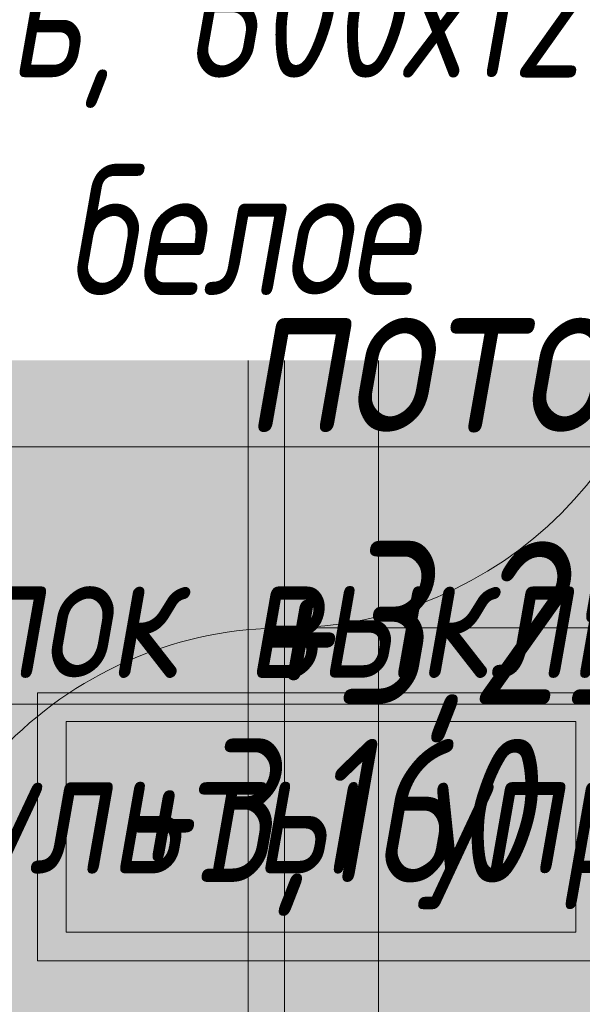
# Model space of a CAD drawing. Header units: millimetres. Extents: x -173851 to 481338, y -267897 to -21875.
# Tile 82 of 126: x -8950 to -8087, y -100866 to -99357. Entities that reach past the tile are written whole.
import ezdxf
from ezdxf import colors
from ezdxf.entities.mleader import LeaderData, LeaderLine
from ezdxf.math import Vec2, Vec3

# ---------------------------------------------------------------- set-up
doc = ezdxf.new("R2010")
doc.units = ezdxf.units.MM
doc.linetypes.add('ADSK_Скрыто', pattern=[6, 3, -3])
doc.linetypes.add('DASHDOT', pattern=[25.4, 12.7, -6.35, 0, -6.35])
doc.layers.get('Defpoints').update_dxf_attribs({"color": 31})
doc.layers.add('_Скрыто_', color=7, linetype='ADSK_Скрыто', lineweight=5, plot=False)
for name, color, linetype, lineweight in [('dim_light', 12, 'Continuous', 9), ('dim_pot', 183, 'Continuous', 9), ('pot sh', 183, 'Continuous', 15), ('Воздуховоды', 7, 'Continuous', 18), ('Сводный потолок_инженерия', 7, 'Continuous', 18), ('Соединительные детали воздуховодов', 7, 'Continuous', 18), ('Трассы', 7, 'кабель в трубе', 30)]:
    doc.layers.add(name, color=color, linetype=linetype, lineweight=lineweight)
for name, color, linetype, lineweight, true_color in [('dim_per', 7, 'Continuous', 9, 0x172e00), ('dim_razv', 7, 'DASHDOT', 9, 0x0d1b0d), ('EOM vinoski', 7, 'Continuous', 5, 0x241b00), ('pol', 7, 'Continuous', 15, 0x55666d)]:
    doc.layers.add(name, color=color, linetype=linetype, lineweight=lineweight, true_color=true_color)
doc.layers.add('СОТС_кабель', color=150, linetype='Continuous')
doc.styles.add('fl_iso paper', font='isocpeur.ttf', dxfattribs={"width": 0.8, "oblique": 10})
doc.styles.add('In tre', font='isocpeur.ttf', dxfattribs={"width": 0.8, "oblique": 10})
doc.linetypes.add('кабель в трубе', pattern='A,6.35,[133,ltypeshp.shx,S=2.54,R=90,X=2.54,Y=0],2.54,12.5', length=21.39)
doc.dimstyles.new('In tre 1_75', dxfattribs={"dimtxt": 220, "dimasz": 120, "dimexe": 60, "dimexo": 10, "dimgap": 50, "dimtad": 1, "dimdec": 0, "dimrnd": 5, "dimzin": 0, "dimdsep": 46, "dimtxsty": 'fl_iso paper', "dimblk": 'ARCHTICK', "dimcen": 0, "dimdle": 60, "dimadec": 0, "dimazin": 0, "dimtfac": 1, "dimtdec": 0, "dimtofl": 0, "dimtmove": 1, "dimatfit": 1, "dimfxl": 1, "dimtfill": 1, "dimtolj": 1, "dimtzin": 0, "dimarcsym": 1})

# ---------------------------------------------------------------- blocks, each defined once
blk = doc.blocks.new('_DOT')
at = {"color": 0, "linetype": 'ByBlock'}
blk.add_line((-0.5, 0), (-1, 0), dxfattribs=at)
at = {"color": 0, "linetype": 'ByBlock', "const_width": 0.5}
blk.add_lwpolyline([(-0.25, 0, 1), (0.25, 0, 1)], format="xyb", close=True, dxfattribs=at)
blk = doc.blocks.new('_ArchTick')
at = {"color": 0, "linetype": 'ByBlock', "lineweight": 9, "const_width": 0.15}
blk.add_lwpolyline([(-0.5, -0.5), (0.5, 0.5)], dxfattribs=at)
blk = doc.blocks.new('*D778')
at = {"layer": 'Defpoints', "color": 0, "linetype": 'ByBlock', "transparency": 16777216}
for p in [(-8644.127496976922, -99279.08810525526), (-10944.14997868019, -99426.6548533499), (-8644.127496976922, -99622.71785190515)]:
    blk.add_point(p, dxfattribs=at)
at = {"layer": 'dim_light', "color": 0, "linetype": 'ByBlock', "lineweight": -2, "transparency": 16777216}
for p, q in [((-8644.127496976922, -99289.08810525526), (-8644.127496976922, -99682.71785190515)), ((-10944.14997868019, -99436.6548533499), (-10944.14997868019, -99682.71785190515)), ((-11004.14997868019, -99622.71785190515), (-8584.127496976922, -99622.71785190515))]:
    blk.add_line(p, q, dxfattribs=at)
at = {"layer": 'dim_light', "color": 0, "linetype": 'ByBlock', "lineweight": -2, "transparency": 16777216, "xscale": 120, "yscale": 120, "zscale": 120, "rotation": 180}
blk.add_blockref('_ArchTick', (-10944.14997868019, -99622.71785190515), dxfattribs=at)
at = {"layer": 'dim_light', "color": 0, "linetype": 'ByBlock', "lineweight": -2, "transparency": 16777216, "xscale": 120, "yscale": 120, "zscale": 120}
blk.add_blockref('_ArchTick', (-8644.127496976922, -99622.71785190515), dxfattribs=at)
at = {"layer": 'dim_light', "color": 0, "linetype": 'ByBlock', "transparency": 16777216, "insert": (-9794.138737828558, -99462.71785190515), "char_height": 220, "attachment_point": 5, "style": 'fl_iso paper', "bg_fill": 3, "box_fill_scale": 1.1, "bg_fill_color": 256, "bg_fill_true_color": 13158600, "bg_fill_transparency": 0}
blk.add_mtext('\\A1;2300', dxfattribs=at)
blk = doc.blocks.new('*D779')
at = {"layer": 'Defpoints', "color": 0, "linetype": 'ByBlock', "transparency": 16777216}
for p in [(-8644.127496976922, -99279.08810525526), (-5344.127496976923, -99279.08810525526), (-5344.127496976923, -99622.71785190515)]:
    blk.add_point(p, dxfattribs=at)
at = {"layer": 'dim_light', "color": 0, "linetype": 'ByBlock', "lineweight": -2, "transparency": 16777216}
for p, q in [((-8644.127496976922, -99289.08810525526), (-8644.127496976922, -99682.71785190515)), ((-5344.127496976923, -99289.08810525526), (-5344.127496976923, -99682.71785190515)), ((-8704.127496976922, -99622.71785190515), (-5284.127496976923, -99622.71785190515))]:
    blk.add_line(p, q, dxfattribs=at)
at = {"layer": 'dim_light', "color": 0, "linetype": 'ByBlock', "lineweight": -2, "transparency": 16777216, "xscale": 120, "yscale": 120, "zscale": 120, "rotation": 180}
blk.add_blockref('_ArchTick', (-8644.127496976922, -99622.71785190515), dxfattribs=at)
at = {"layer": 'dim_light', "color": 0, "linetype": 'ByBlock', "lineweight": -2, "transparency": 16777216, "xscale": 120, "yscale": 120, "zscale": 120}
blk.add_blockref('_ArchTick', (-5344.127496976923, -99622.71785190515), dxfattribs=at)
at = {"layer": 'dim_light', "color": 0, "linetype": 'ByBlock', "transparency": 16777216, "insert": (-6602.486211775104, -99462.71785190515), "char_height": 220, "attachment_point": 5, "style": 'fl_iso paper', "bg_fill": 3, "box_fill_scale": 1.1, "bg_fill_color": 256, "bg_fill_true_color": 13158600, "bg_fill_transparency": 0}
blk.add_mtext('\\A1;3300', dxfattribs=at)
blk = doc.blocks.new('OP_Отвод прямоугольный - Стандарт-16819675-План вент_ 3 Корп_ 1 Эт_в осях 5_1_0-13_1_0')
at = {"layer": 'Соединительные детали воздуховодов', "color": 1, "true_color": 0xff0000}
for p, q in [((76612.00135625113, 35146.96102394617), (76612.00135625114, 35296.96102394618)), ((76812.00135625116, 35296.96102394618), (76612.00135625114, 35296.96102394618)), ((76812.00135625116, 35296.96102394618), (76812.00135625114, 35146.96102394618)), ((76812.00135625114, 35146.96102394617), (76612.00135625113, 35146.96102394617))]:
    blk.add_line(p, q, dxfattribs=at)
blk = doc.blocks.new('OP_Отвод прямоугольный - Стандарт-V300-План вент_ 3 Корп_ 1 Эт_в осях 5_1_0-13_1_0')
at = {"layer": '_Скрыто_', "color": 1, "true_color": 0xff0000}
blk.add_line((76812.00135625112, 35320.64705186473), (76612.0013562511, 35320.64705186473), dxfattribs=at)
at = {"layer": 'Соединительные детали воздуховодов', "color": 1, "true_color": 0xff0000}
for p, q in [((76612.00135625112, 35420.64705186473), (76612.00135625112, 35470.64705186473)), ((76612.00135625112, 35470.64705186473), (76812.00135625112, 35470.64705186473)), ((76812.00135625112, 35470.64705186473), (76812.00135625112, 35420.64705186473)), ((76812.00135625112, 35420.64705186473), (76612.00135625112, 35420.64705186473))]:
    blk.add_line(p, q, dxfattribs=at)
blk = doc.blocks.new('A$C2f9d5261')
at = {"layer": '_Скрыто_', "color": 1, "true_color": 0xff0000}
blk.add_line((2369.999999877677, 6125.910392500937), (2569.99999987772, 6125.910392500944), dxfattribs=at)
at = {"layer": 'Воздуховоды', "color": 1, "true_color": 0xff0000}
for p, q in [((2369.999999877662, 6399.596420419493), (2369.999999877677, 7683.163869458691)), ((2569.999999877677, 6399.596420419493), (2569.999999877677, 7683.163869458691)), ((2569.999999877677, 6399.596420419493), (2369.999999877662, 6399.596420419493)), ((2369.999999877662, 6349.596420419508), (2569.999999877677, 6349.596420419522)), ((2369.999999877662, 6349.596420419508), (2369.999999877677, 6225.910392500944)), ((2569.999999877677, 6349.596420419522), (2569.999999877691, 6225.910392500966)), ((2569.999999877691, 6225.910392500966), (2369.999999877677, 6225.910392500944)), ((2369.999999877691, 6075.910392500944), (2569.999999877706, 6075.910392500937)), ((2369.999999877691, 6075.910392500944), (2369.999999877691, 3016.38982818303)), ((2569.999999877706, 6075.910392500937), (2569.999999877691, 3016.38982818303))]:
    blk.add_line(p, q, dxfattribs=at)
at = {"layer": '_Скрыто_', "color": 1, "true_color": 0xff0000}
blk.add_blockref('OP_Отвод прямоугольный - Стандарт-V300-План вент_ 3 Корп_ 1 Эт_в осях 5_1_0-13_1_0', (-74242.00135637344, -29071.05063144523), dxfattribs=at)
at = {"layer": 'Соединительные детали воздуховодов', "color": 1, "true_color": 0xff0000}
blk.add_blockref('OP_Отвод прямоугольный - Стандарт-16819675-План вент_ 3 Корп_ 1 Эт_в осях 5_1_0-13_1_0', (-74242.00135637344, -29071.05063144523), dxfattribs=at)
blk = doc.blocks.new('A$Cb248e750')
at = {"layer": 'СОТС_кабель'}
blk.add_lwpolyline([(-2805.304068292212, 1414.024672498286), (465.704744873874, 1414.024672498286), (856.3673396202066, 1414.024672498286), (856.3673396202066, 830.4443539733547), (932.5732859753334, 830.4443539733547), (932.5732859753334, 1490.46592620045), (465.704744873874, 1490.46592620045), (465.704744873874, 6443.163688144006), (7398.872268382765, 6443.163688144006), (7398.872268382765, 4849.199999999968), (7455.857703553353, 4849.199999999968), (7455.857703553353, 6443.163688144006), (8911.60069617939, 6443.163688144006), (8911.60069617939, 888.109971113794), (10438.52071018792, 888.109971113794)], dxfattribs=at)
at = {"layer": 'Трассы', "lineweight": 15, "ltscale": 0.1}
blk.add_lwpolyline([(10438.52071018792, 888.109971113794), (8911.60069617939, 888.109971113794), (8911.60069617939, 6443.163688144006), (7455.857703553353, 6443.163688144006), (7455.857703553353, 4849.199999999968), (7398.872268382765, 4849.199999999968), (7398.872268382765, 6443.163688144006), (465.704744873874, 6443.163688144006), (465.704744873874, 1490.46592620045), (932.5732859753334, 1490.46592620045), (932.5732859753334, 830.4443539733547), (856.3673396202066, 830.4443539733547), (856.3673396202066, 1414.024672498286), (465.704744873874, 1414.024672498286), (-2805.304068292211, 1414.024672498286)], dxfattribs=at)

msp = doc.modelspace()

# ---------------------------------------------------------------- hatches: boundary and pattern name
at = {"layer": 'pol', "true_color": 0xa6a6a6}
h = msp.add_hatch(color=253, dxfattribs=at)
h.dxf.hatch_style = 1
h.paths.add_polyline_path([(-28194.92749652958, -86219.58801258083), (-28194.92749652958, -78989.58810517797), (-24044.12749692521, -78989.58810530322), (-24044.12749692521, -83819.58810511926), (-24764.12749692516, -83819.58810511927), (-24764.12749692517, -86789.5881052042), (-25324.12749692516, -86789.5881052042), (-25324.12749692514, -86219.58819790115)])
edge = h.paths.add_edge_path(flags=17)
edge.add_line((-21196.43569949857, -78088.29358020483), (-21194.68003962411, -81039.23130297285))
edge.add_arc((-21794.67993343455, -81039.5882728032), 600.0000000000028, -89.97284325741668, 0.034088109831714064, ccw=False)
edge.add_line((-21794.39554870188, -81639.58820540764), (-21795.00537707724, -81639.5884944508))
edge.add_arc((-21794.72099234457, -82239.58842705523), 600.0000000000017, 90.02715674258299, 180.0301743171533)
edge.add_line((-22394.7209091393, -82239.90441175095), (-22392.50901623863, -86439.90388762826))
edge.add_arc((-21792.50909944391, -86439.58790293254), 599.9999999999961, 180.0301743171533, 270.0000000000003)
edge.add_line((-21792.50909944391, -87039.58790293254), (-21191.90867825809, -87039.58790293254))
edge.add_line((-21191.90867825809, -87039.58790293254), (-21191.90867825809, -87639.58810511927))
edge.add_line((-21191.90867825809, -87639.58810511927), (-22392.19340000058, -87639.58810511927))
edge.add_arc((-22392.19340000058, -87039.58810511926), 600.0000000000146, 180.0271567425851, 269.99999999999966, ccw=False)
edge.add_line((-22992.19333260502, -87039.87248985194), (-22995.03704536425, -81040.15707680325))
edge.add_arc((-22395.03711275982, -81039.87269207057), 599.9999999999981, 90.027156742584, 180.0271567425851, ccw=False)
edge.add_line((-22395.3214974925, -80439.87275946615), (-22394.89784251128, -80439.87255866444))
edge.add_arc((-22395.18222724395, -79839.87262606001), 600.0000000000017, 270.027156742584, 360.0410189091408)
edge.add_line((-21795.18238100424, -79839.44307708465), (-21796.43574792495, -78088.72312932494))
edge.add_line((-21796.43574792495, -78088.72312932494), (-21196.43569949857, -78088.29358020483))
edge = h.paths.add_edge_path()
edge.add_line((-22867.53051351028, -76990.38810520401), (-23694.12749692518, -76990.38810520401))
edge.add_line((-23694.12749692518, -76990.38810520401), (-23694.12749692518, -77594.5882327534))
edge.add_line((-23694.12749692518, -77594.5882327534), (-24044.0917835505, -77597.08797765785))
edge.add_line((-24044.0917835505, -77597.08797765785), (-24044.12749692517, -77189.58810520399))
edge.add_line((-24044.12749692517, -77189.58810520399), (-25494.12749681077, -77189.58810520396))
edge.add_line((-25494.12749681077, -77189.58810520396), (-25494.14997868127, -76590.38810511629))
edge.add_line((-25494.14997868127, -76590.38810511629), (-28193.32749652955, -76590.38810511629))
edge.add_line((-28193.32749652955, -76590.38810511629), (-28193.32749652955, -78489.58810511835))
edge.add_line((-28193.32749652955, -78489.58810511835), (-26544.12749692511, -78489.58810511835))
edge.add_line((-26544.12749692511, -78489.58810511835), (-26544.12749692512, -78789.58810524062))
edge.add_line((-26544.12749692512, -78789.58810524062), (-23694.12749692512, -78789.58810520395))
edge.add_line((-23694.12749692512, -78789.58810520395), (-23694.12749692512, -88739.588105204))
edge.add_line((-23694.12749692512, -88739.588105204), (-21194.12749681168, -88739.588105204))
edge.add_line((-21194.12749681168, -88739.588105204), (-21194.12749681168, -82839.58810511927))
edge.add_line((-21194.12749681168, -82839.58810511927), (-19994.12749719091, -82839.58810511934))
edge.add_line((-19994.12749719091, -82839.58810511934), (-19994.12749719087, -82339.31921960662))
edge.add_line((-19994.12749719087, -82339.31921960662), (-19124.12749681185, -82339.31921960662))
edge.add_line((-19124.12749681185, -82339.31921960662), (-19124.52749681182, -76989.58810520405))
edge.add_line((-19124.52749681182, -76989.58810520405), (-19950.53228196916, -76989.58810520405))
edge.add_arc((-21409.12749652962, -76639.58810492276), 1500.000000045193, 193.5248260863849, 346.5066011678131, ccw=False)
h.paths.add_polyline_path([(-20994.12749681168, -85539.58810520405), (-13744.1274964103, -85539.58810520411), (-13744.1274964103, -87839.58810520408), (-13844.12749641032, -87839.58810520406), (-15094.12749681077, -87839.58810520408), (-20994.12749681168, -87839.58810520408)])
h.paths.add_polyline_path([(-16689.12749681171, -94339.5881052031), (-13849.12749640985, -94339.5881052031), (-13849.12749640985, -92289.5881052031), (-16689.12749681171, -92289.5881052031)], flags=17)
edge = h.paths.add_edge_path(flags=17)
edge.add_line((-11143.55835974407, -92489.56590899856), (-11144.05718459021, -92489.56590899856))
edge.add_arc((-11144.05718459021, -91889.56590899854), 600.0000000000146, 180.030751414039, 269.9999999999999, ccw=False)
edge.add_line((-11744.05709817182, -91889.88793703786), (-11746.95591251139, -86488.84162752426))
edge.add_arc((-12346.955826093, -86489.16365556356), 600.0000000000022, 0.0307514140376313, 90.02715674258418)
edge.add_line((-12347.24021082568, -85889.16372295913), (-13544.4119373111, -85889.73115195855))
edge.add_line((-13544.4119373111, -85889.73115195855), (-13544.12749641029, -86489.84958905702))
edge.add_line((-13544.12749641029, -86489.84958905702), (-12947.09021708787, -86489.56660854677))
edge.add_arc((-12946.8058323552, -87089.56654115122), 600.0000000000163, 0.028189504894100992, 90.02715674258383, ccw=False)
edge.add_line((-12346.8059049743, -87089.27134135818), (-12343.85361652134, -93089.86110879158))
edge.add_arc((-11743.85368914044, -93089.56590899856), 600.0000000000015, 180.0281895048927, 269.9999999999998)
edge.add_line((-11743.85368914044, -93689.56590899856), (-11143.55835974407, -93689.56590899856))
edge.add_line((-11143.55835974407, -93689.56590899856), (-11143.55835974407, -92489.56590899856))
h.paths.add_polyline_path([(-9564.149978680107, -93089.58810524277), (-9564.149978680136, -96089.58810524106), (-11144.14964157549, -96089.58810524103), (-11144.14964157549, -96739.58810520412), (-12744.14997847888, -96739.5881052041), (-12744.14997847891, -95339.58810520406), (-13094.14997827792, -95339.58810520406), (-13094.14997827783, -93889.5881052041), (-13544.14997867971, -93889.58810520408), (-13544.14997867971, -92089.5881052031), (-16694.14997867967, -92089.58810520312), (-16694.14997867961, -90539.58810520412), (-13194.14997827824, -90539.58810520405), (-13194.14997827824, -89459.58810520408), (-13544.14997827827, -89459.58810520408), (-13544.1499783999, -84414.58810520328), (-13144.12749653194, -84414.58810520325), (-13144.12749653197, -82839.58810520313), (-13244.12749681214, -82839.58810520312), (-13244.12749681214, -81089.58810508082), (-13544.12749681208, -81089.58810508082), (-13544.12749681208, -80639.58810524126), (-11544.12749666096, -80639.58810524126), (-11544.12749666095, -82739.58810524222), (-11443.76800688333, -82739.5881052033), (-11443.76800688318, -84414.58810520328), (-11144.14997868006, -84414.58810520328), (-11144.14997868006, -87509.58810524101), (-11514.14997868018, -87509.58810524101), (-11514.14997868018, -90539.58810520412), (-11144.14997868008, -90539.58810520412), (-11144.14964157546, -93089.588105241)])
edge = h.paths.add_edge_path()
edge.add_line((-11146.63135644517, -93089.58601444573), (-10789.12749681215, -93089.58810524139))
edge.add_line((-10789.12749681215, -93089.58810524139), (-10789.12749681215, -92609.58810524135))
edge.add_line((-10789.12749681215, -92609.58810524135), (-7945.501746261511, -92609.58810524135))
edge.add_line((-7945.501746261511, -92609.58810524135), (-7345.501798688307, -92609.58810524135))
edge.add_line((-7345.501798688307, -92609.58810524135), (-7342.993586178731, -100889.766177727))
edge.add_arc((-7942.993534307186, -100889.515354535), 600.0000005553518, 270.0253169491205, 359.9760481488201, ccw=False)
edge.add_arc((-7942.44403111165, -102089.5152291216), 600.0000000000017, 90.02715674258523, 180.0285281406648)
edge.add_line((-8542.443956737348, -102089.8139750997), (-8540.77858455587, -104839.5881052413))
edge.add_line((-8540.77858455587, -104839.5881052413), (-9140.779144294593, -104839.5881052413))
edge.add_line((-9140.779144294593, -104839.5881052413), (-9142.73019566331, -100889.8310144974))
edge.add_arc((-8542.730269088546, -100889.5341807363), 600.0000000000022, 90.02715674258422, 180.0283455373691, ccw=False)
edge.add_line((-8543.014653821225, -100289.5342481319), (-8542.973281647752, -100289.5342285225))
edge.add_arc((-8543.257666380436, -99689.53429591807), 600.0000000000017, 270.0271567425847, 360.0237094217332)
edge.add_line((-7943.257717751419, -99689.28601144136), (-7945.243980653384, -94289.31762452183))
edge.add_arc((-8545.243929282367, -94289.56590899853), 599.9999999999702, 0.02370942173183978, 90.00000000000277)
edge.add_line((-8545.243929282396, -93689.56590899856), (-11146.6348653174, -93689.56590899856))
edge.add_line((-11146.6348653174, -93689.56590899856), (-11146.63135644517, -93089.58601444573))
edge = h.paths.add_edge_path(flags=17)
edge.add_line((-10944.15128060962, -102689.5910616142), (-10342.06466726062, -102689.5910616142))
edge.add_arc((-10342.06466726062, -102089.5910616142), 600, 270, 360.0274455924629)
edge.add_line((-9742.0647360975, -102089.303652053), (-9743.214117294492, -99689.84054366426))
edge.add_arc((-9143.214186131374, -99689.55313410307), 600.0000000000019, 90.02715674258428, 180.0274455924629, ccw=False)
edge.add_arc((-9143.498570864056, -98489.55320149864), 600, 270.0000000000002, 358.2550162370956)
edge.add_line((-8543.776814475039, -98507.82380394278), (-8544.637600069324, -96689.27239002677))
edge.add_arc((-9144.637532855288, -96689.5563915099), 600.0000000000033, 0.02712014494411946, 89.99999999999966)
edge.add_line((-9144.637532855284, -96089.5563915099), (-9944.127640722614, -96089.5563915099))
edge.add_line((-9944.127640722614, -96089.5563915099), (-9944.127496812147, -97289.58810508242))
edge.add_line((-9944.127496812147, -97289.58810508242), (-10944.14997868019, -97289.58810506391))
edge.add_line((-10944.14997868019, -97289.58810506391), (-10944.15128060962, -102689.5910616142))
edge = h.paths.add_edge_path()
edge.add_line((-10144.14997868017, -96089.58810522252), (-10144.14997868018, -97289.58810506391))
edge.add_line((-10144.14997868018, -97289.58810506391), (-10944.14997868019, -97289.58810506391))
edge.add_line((-10944.14997868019, -97289.58810506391), (-10944.14997868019, -105838.7881052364))
edge.add_line((-10944.14997868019, -105838.7881052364), (-9144.149978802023, -105838.7881052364))
edge.add_line((-9144.149978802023, -105838.7881052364), (-9144.149978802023, -104839.5881052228))
edge.add_line((-9144.149978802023, -104839.5881052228), (-8144.149978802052, -104839.5881052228))
edge.add_line((-8144.149978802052, -104839.5881052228), (-8144.149978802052, -105839.5881052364))
edge.add_line((-8144.149978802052, -105839.5881052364), (-6645.814894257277, -105838.7881052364))
edge.add_line((-6645.814894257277, -105838.7881052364), (-6635.026875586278, -105820.1027087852))
edge.add_line((-6635.026875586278, -105820.1027087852), (-6615.13573239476, -105831.5868656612))
edge.add_line((-6615.13573239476, -105831.5868656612), (-6611.45126787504, -105825.2051859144))
edge.add_arc((-5869.201267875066, -104539.5904739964), 1484.499999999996, -59.030779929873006, 240.00000000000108, ccw=False)
edge.add_line((-5105.310938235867, -105812.4658859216), (-5094.210018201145, -105839.6796395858))
edge.add_line((-5094.210018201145, -105839.6796395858), (-3444.118414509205, -105839.6275576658))
edge.add_line((-3444.118414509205, -105839.6275576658), (-3444.149978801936, -104839.5881052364))
edge.add_line((-3444.149978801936, -104839.5881052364), (-2644.149978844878, -104839.5881052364))
edge.add_line((-2644.149978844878, -104839.5881052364), (-2644.149978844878, -100989.5881052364))
edge.add_line((-2644.149978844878, -100989.5881052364), (-3444.172460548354, -100989.5881052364))
edge.add_line((-3444.172460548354, -100989.5881052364), (-3444.172460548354, -99989.58810523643))
edge.add_line((-3444.172460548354, -99989.58810523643), (-2644.149978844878, -99989.58810523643))
edge.add_line((-2644.149978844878, -99989.58810523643), (-2644.149978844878, -97789.58810506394))
edge.add_line((-2644.149978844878, -97789.58810506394), (-5594.149978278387, -97789.58810506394))
edge.add_line((-5594.149978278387, -97789.58810506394), (-5594.149978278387, -98089.58810506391))
edge.add_line((-5594.149978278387, -98089.58810506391), (-6494.149978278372, -98089.58810506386))
edge.add_line((-6494.149978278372, -98089.58810506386), (-6494.149978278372, -97089.5881050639))
edge.add_line((-6494.149978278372, -97089.5881050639), (-5794.149978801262, -97089.5881050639))
edge.add_line((-5794.149978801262, -97089.5881050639), (-5794.14997880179, -92589.58810522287))
edge.add_line((-5794.14997880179, -92589.58810522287), (-10794.17212344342, -92589.59764703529))
edge.add_line((-10794.17212344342, -92589.59764703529), (-10794.17212344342, -93089.58810522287))
edge.add_line((-10794.17212344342, -93089.58810522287), (-9564.149978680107, -93089.58810522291))
edge.add_line((-9564.149978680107, -93089.58810522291), (-9564.149978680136, -96089.58810522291))
edge.add_line((-9564.149978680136, -96089.58810522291), (-10144.14997868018, -96089.58810522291))
edge.add_line((-10144.14997868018, -96089.58810522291), (-10144.14997868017, -96089.58810522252))
at = {"layer": 'pol', "true_color": 0xf3f1e7}
h = msp.add_hatch(color=7, dxfattribs=at)
h.dxf.hatch_style = 1
edge = h.paths.add_edge_path()
edge.add_line((-11143.55835974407, -92489.56590899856), (-11144.05718459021, -92489.56590899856))
edge.add_arc((-11144.05718459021, -91889.56590899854), 600.0000000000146, 180.030751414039, 269.9999999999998, ccw=False)
edge.add_line((-11744.05709817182, -91889.88793703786), (-11746.95591251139, -86488.84162752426))
edge.add_arc((-12346.955826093, -86489.16365556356), 600.0000000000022, 0.0307514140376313, 90.02715674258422)
edge.add_line((-12347.24021082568, -85889.16372295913), (-13544.4119373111, -85889.73115195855))
edge.add_line((-13544.4119373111, -85889.73115195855), (-13544.12749641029, -86489.84958905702))
edge.add_line((-13544.12749641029, -86489.84958905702), (-12947.09021708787, -86489.56660854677))
edge.add_arc((-12946.8058323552, -87089.56654115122), 600.0000000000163, 0.028189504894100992, 90.02715674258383, ccw=False)
edge.add_line((-12346.8059049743, -87089.27134135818), (-12343.85361652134, -93089.86110879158))
edge.add_arc((-11743.85368914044, -93089.56590899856), 600.0000000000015, 180.0281895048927, 269.9999999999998)
edge.add_line((-11743.85368914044, -93689.56590899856), (-11143.55835974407, -93689.56590899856))
edge.add_line((-11143.55835974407, -93689.56590899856), (-11143.55835974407, -92489.56590899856))
edge = h.paths.add_edge_path()
edge.add_line((-11146.63135644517, -93089.58601444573), (-10789.12749681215, -93089.58810524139))
edge.add_line((-10789.12749681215, -93089.58810524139), (-10789.12749681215, -92609.58810524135))
edge.add_line((-10789.12749681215, -92609.58810524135), (-7945.501746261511, -92609.58810524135))
edge.add_line((-7945.501746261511, -92609.58810524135), (-7345.501798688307, -92609.58810524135))
edge.add_line((-7345.501798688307, -92609.58810524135), (-7342.993586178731, -100889.766177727))
edge.add_arc((-7942.993534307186, -100889.515354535), 600.0000005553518, 270.0253169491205, 359.9760481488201, ccw=False)
edge.add_arc((-7942.44403111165, -102089.5152291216), 600.0000000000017, 90.02715674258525, 180.0285281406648)
edge.add_line((-8542.443956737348, -102089.8139750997), (-8540.77858455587, -104839.5881052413))
edge.add_line((-8540.77858455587, -104839.5881052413), (-9140.779144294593, -104839.5881052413))
edge.add_line((-9140.779144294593, -104839.5881052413), (-9142.73019566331, -100889.8310144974))
edge.add_arc((-8542.730269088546, -100889.5341807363), 600.0000000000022, 90.02715674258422, 180.0283455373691, ccw=False)
edge.add_line((-8543.014653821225, -100289.5342481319), (-8542.973281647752, -100289.5342285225))
edge.add_arc((-8543.257666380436, -99689.53429591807), 600.0000000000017, 270.0271567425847, 360.0237094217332)
edge.add_line((-7943.257717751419, -99689.28601144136), (-7945.243980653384, -94289.31762452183))
edge.add_arc((-8545.243929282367, -94289.56590899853), 599.9999999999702, 0.02370942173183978, 90.00000000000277)
edge.add_line((-8545.243929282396, -93689.56590899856), (-11146.6348653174, -93689.56590899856))
edge.add_line((-11146.6348653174, -93689.56590899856), (-11146.63135644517, -93089.58601444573))
edge = h.paths.add_edge_path(flags=17)
edge.add_line((-10944.15128060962, -102689.5910616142), (-10342.06466726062, -102689.5910616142))
edge.add_arc((-10342.06466726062, -102089.5910616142), 600, 270, 360.0274455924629)
edge.add_line((-9742.0647360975, -102089.303652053), (-9743.214117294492, -99689.84054366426))
edge.add_arc((-9143.214186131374, -99689.55313410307), 600.0000000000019, 90.02715674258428, 180.0274455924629, ccw=False)
edge.add_arc((-9143.498570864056, -98489.55320149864), 600, 270.0000000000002, 358.2550162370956)
edge.add_line((-8543.776814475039, -98507.82380394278), (-8544.637600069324, -96689.27239002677))
edge.add_arc((-9144.637532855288, -96689.5563915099), 600.0000000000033, 0.02712014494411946, 89.99999999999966)
edge.add_line((-9144.637532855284, -96089.5563915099), (-9944.127640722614, -96089.5563915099))
edge.add_line((-9944.127640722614, -96089.5563915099), (-9944.127496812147, -97289.58810508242))
edge.add_line((-9944.127496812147, -97289.58810508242), (-10944.14997868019, -97289.58810506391))
edge.add_line((-10944.14997868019, -97289.58810506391), (-10944.15128060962, -102689.5910616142))
edge = h.paths.add_edge_path()
edge.add_line((-21196.43569949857, -78088.29358020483), (-21194.68003962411, -81039.23130297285))
edge.add_arc((-21794.67993343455, -81039.5882728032), 600.0000000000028, -89.97284325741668, 0.034088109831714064, ccw=False)
edge.add_line((-21794.39554870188, -81639.58820540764), (-21795.00537707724, -81639.5884944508))
edge.add_arc((-21794.72099234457, -82239.58842705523), 600.0000000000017, 90.02715674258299, 180.0301743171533)
edge.add_line((-22394.7209091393, -82239.90441175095), (-22392.50901623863, -86439.90388762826))
edge.add_arc((-21792.50909944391, -86439.58790293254), 599.9999999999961, 180.0301743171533, 270.0000000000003)
edge.add_line((-21792.50909944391, -87039.58790293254), (-21191.90867825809, -87039.58790293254))
edge.add_line((-21191.90867825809, -87039.58790293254), (-21191.90867825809, -87639.58810511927))
edge.add_line((-21191.90867825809, -87639.58810511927), (-22392.19340000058, -87639.58810511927))
edge.add_arc((-22392.19340000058, -87039.58810511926), 600.0000000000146, 180.0271567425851, 269.99999999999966, ccw=False)
edge.add_line((-22992.19333260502, -87039.87248985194), (-22995.03704536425, -81040.15707680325))
edge.add_arc((-22395.03711275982, -81039.87269207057), 599.9999999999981, 90.027156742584, 180.0271567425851, ccw=False)
edge.add_line((-22395.3214974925, -80439.87275946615), (-22394.89784251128, -80439.87255866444))
edge.add_arc((-22395.18222724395, -79839.87262606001), 600.0000000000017, 270.027156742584, 360.0410189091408)
edge.add_line((-21795.18238100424, -79839.44307708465), (-21796.43574792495, -78088.72312932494))
edge.add_line((-21796.43574792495, -78088.72312932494), (-21196.43569949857, -78088.29358020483))
at = {"layer": 'pot sh', "true_color": 0x817863}
h = msp.add_hatch(dxfattribs=at)
h.set_pattern_fill('ANSI31', color=8, scale=350, angle=315)
h.set_pattern_definition([(0, (0, 0), (3.410605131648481e-13, 1111.25), [])])
h.paths.add_polyline_path([(-11144.14027409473, -96089.588105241), (-11144.14027409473, -92589.59764705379), (-5794.127496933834, -92589.58810524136), (-5794.127496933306, -97089.5881050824), (-6494.127496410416, -97089.5881050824), (-6494.028589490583, -105839.5881052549), (-6645.792412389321, -105838.7881052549), (-8144.127496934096, -105839.5881052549), (-8144.127496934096, -104839.5881052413), (-9144.127496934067, -104839.5881052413), (-9144.127496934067, -105838.7881052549), (-10944.12749681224, -105838.7881052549), (-10944.12749681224, -97289.58810508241), (-10144.12749681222, -97289.58810508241), (-10144.12749681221, -96089.58810524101)])

# ---------------------------------------------------------------- linework, layer by layer
at = {"layer": 'dim_pot'}
for points in [[(-8052.882800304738, -100799.7200882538), (-8922.427219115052, -100799.7200882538), (-8922.427219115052, -100388.9639094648), (-8052.882800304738, -100388.9639094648)], [(-8096.696427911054, -100755.9064606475), (-8878.613591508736, -100755.9064606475), (-8878.613591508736, -100432.7775370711), (-8096.696427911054, -100432.7775370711)]]:
    msp.add_lwpolyline(points, close=True, dxfattribs=at)

# ---------------------------------------------------------------- texts
at = {"layer": 'dim_pot', "lineweight": 18, "insert": (-8484.997205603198, -100595.2299927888), "char_height": 220, "attachment_point": 5, "style": 'fl_iso paper'}
msp.add_mtext_dynamic_manual_height_columns('+3,160', width=115.2, gutter_width=15, heights=[215.5507194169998], dxfattribs=at)

# ---------------------------------------------------------------- leaders
at = {"layer": 'EOM vinoski', "linetype": 'ByBlock', "lineweight": 0}
ml = msp.add_multileader_mtext('Standard', dxfattribs=at)
ml.set_content('Элетровывод в стене, Н=0,9м*\\Pдля додсветки стойки ресепшен\\P(высоту уточнить согласно альбому мебели)', color=256, style='fl_iso paper')
ml.set_leader_properties(lineweight=5)
ml.set_arrow_properties(name='DOT')
ml.build(insert=Vec2(0, 0))
ml.multileader.update_dxf_attribs({"has_dogleg": 0, "text_left_attachment_type": 6, "text_right_attachment_type": 6, "dogleg_length": 0.5, "arrow_head_size": 40, "scale": 40})
ctx = ml.context
ctx.base_point, ctx.scale, ctx.char_height, ctx.arrow_head_size, ctx.landing_gap_size, ctx.plane_origin = Vec3(-7712.150876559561, -101828.2139732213), 40, 160, 40, 80, Vec3(-6988.616408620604, -95260.59476996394)
ctx.left_attachment, ctx.right_attachment = 6, 6
notes = []
notes.append((ctx, [(0, (1, 1, 0), (-4931.138559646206, -101828.2139732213), (-1, 0), 20, [(1, [(-2724.127496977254, -99538.41184087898)], 0, [])])]))
ctx.mtext.insert, ctx.mtext.width, ctx.mtext.defined_height, ctx.mtext.line_spacing_factor, ctx.mtext.flow_direction = Vec3(-7632.150876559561, -101620.2139732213), 3076.561588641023, 629.6778815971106, 0.9, 5
for ctx, leaders in notes:
    for number, flags, end, landing, length, lines in leaders:
        leader = LeaderData()
        leader.index, (leader.has_last_leader_line, leader.has_dogleg_vector, leader.attachment_direction) = number, flags
        leader.last_leader_point, leader.dogleg_vector, leader.dogleg_length = Vec3(end), Vec3(landing), length
        for number, points, colour, breaks in lines:
            line = LeaderLine()
            line.index, line.vertices, line.color, line.breaks = number, Vec3.list(points), colors.encode_raw_color(colour), breaks
            leader.lines.append(line)
        ctx.leaders.append(leader)

# ---------------------------------------------------------------- next in the draw order: dimensions: what is measured, and where the dimension line sits
at = {"layer": 'dim_light', "linetype": 'ByBlock'}
dim = msp.add_linear_dim(base=(-8644.127496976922, -99622.71785190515), p1=(-10944.14997868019, -99426.6548533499), p2=(-8644.127496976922, -99279.08810525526), dimstyle='In tre 1_75', dxfattribs=at)
dim.commit()
dim.dimension.update_dxf_attribs({"geometry": '*D778', "text_midpoint": (-9794.138737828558, -99462.71785190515)})

# ---------------------------------------------------------------- next in the draw order: dimensions: what is measured, and where the dimension line sits
dim = msp.add_linear_dim(base=(-5344.127496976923, -99622.71785190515), p1=(-8644.127496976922, -99279.08810525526), p2=(-5344.127496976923, -99279.08810525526), dimstyle='In tre 1_75', dxfattribs=at)
dim.commit()
dim.dimension.update_dxf_attribs({"geometry": '*D779', "text_midpoint": (-6602.486211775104, -99622.71785190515), "dimtype": 160})

# ---------------------------------------------------------------- next in the draw order: hatches: boundary and pattern name
at = {"layer": 'pol'}
h = msp.add_hatch(dxfattribs=at)
h.set_pattern_fill('AR-B816', color=256, scale=2.9528, angle=90)
h.set_pattern_definition([(90, (-10944.12749681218, -97289.9881052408), (-600.0089599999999, 3.67399526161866e-14), []), (180, (-10944.12749681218, -97289.9881052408), (-600.0089599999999, -600.0089599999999), [600.0089599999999, -600.0089599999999])])
edge = h.paths.add_edge_path()
edge.add_line((-10144.14997868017, -96089.58810522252), (-10144.14997868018, -97289.58810506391))
edge.add_line((-10144.14997868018, -97289.58810506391), (-10944.14997868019, -97289.58810506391))
edge.add_line((-10944.14997868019, -97289.58810506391), (-10944.14997868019, -105838.7881052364))
edge.add_line((-10944.14997868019, -105838.7881052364), (-9144.149978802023, -105838.7881052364))
edge.add_line((-9144.149978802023, -105838.7881052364), (-9144.149978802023, -104839.5881052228))
edge.add_line((-9144.149978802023, -104839.5881052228), (-8144.149978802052, -104839.5881052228))
edge.add_line((-8144.149978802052, -104839.5881052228), (-8144.149978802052, -105839.5881052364))
edge.add_line((-8144.149978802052, -105839.5881052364), (-6645.814894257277, -105838.7881052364))
edge.add_line((-6645.814894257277, -105838.7881052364), (-6635.026875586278, -105820.1027087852))
edge.add_line((-6635.026875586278, -105820.1027087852), (-6615.13573239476, -105831.5868656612))
edge.add_line((-6615.13573239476, -105831.5868656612), (-6611.45126787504, -105825.2051859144))
edge.add_arc((-5869.201267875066, -104539.5904739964), 1484.499999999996, -59.030779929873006, 240.00000000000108, ccw=False)
edge.add_line((-5105.310938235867, -105812.4658859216), (-5094.210018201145, -105839.6796395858))
edge.add_line((-5094.210018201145, -105839.6796395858), (-3444.118414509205, -105839.6275576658))
edge.add_line((-3444.118414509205, -105839.6275576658), (-3444.149978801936, -104839.5881052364))
edge.add_line((-3444.149978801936, -104839.5881052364), (-2644.149978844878, -104839.5881052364))
edge.add_line((-2644.149978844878, -104839.5881052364), (-2644.149978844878, -100989.5881052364))
edge.add_line((-2644.149978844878, -100989.5881052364), (-3444.172460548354, -100989.5881052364))
edge.add_line((-3444.172460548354, -100989.5881052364), (-3444.172460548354, -99989.58810523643))
edge.add_line((-3444.172460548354, -99989.58810523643), (-2644.149978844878, -99989.58810523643))
edge.add_line((-2644.149978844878, -99989.58810523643), (-2644.149978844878, -97789.58810506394))
edge.add_line((-2644.149978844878, -97789.58810506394), (-5594.149978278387, -97789.58810506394))
edge.add_line((-5594.149978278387, -97789.58810506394), (-5594.149978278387, -98089.58810506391))
edge.add_line((-5594.149978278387, -98089.58810506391), (-6494.149978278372, -98089.58810506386))
edge.add_line((-6494.149978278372, -98089.58810506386), (-6494.149978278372, -97089.5881050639))
edge.add_line((-6494.149978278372, -97089.5881050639), (-5794.149978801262, -97089.5881050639))
edge.add_line((-5794.149978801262, -97089.5881050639), (-5794.14997880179, -92589.58810522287))
edge.add_line((-5794.14997880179, -92589.58810522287), (-10794.17212344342, -92589.59764703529))
edge.add_line((-10794.17212344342, -92589.59764703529), (-10794.17212344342, -93089.58810522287))
edge.add_line((-10794.17212344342, -93089.58810522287), (-9564.149978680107, -93089.58810522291))
edge.add_line((-9564.149978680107, -93089.58810522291), (-9564.149978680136, -96089.58810522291))
edge.add_line((-9564.149978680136, -96089.58810522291), (-10144.14997868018, -96089.58810522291))
edge.add_line((-10144.14997868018, -96089.58810522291), (-10144.14997868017, -96089.58810522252))

# ---------------------------------------------------------------- next in the draw order: linework, layer by layer
msp.add_lwpolyline([(-11146.63135644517, -93089.58601444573), (-10789.12749681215, -93089.58810524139), (-10789.12749681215, -92609.58810524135), (-7945.501746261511, -92609.58810524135), (-7345.501798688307, -92609.58810524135), (-7342.993586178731, -100889.766177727, -0.4139617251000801), (-7942.72841584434, -101489.5152965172, 0.4142205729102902), (-8542.443956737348, -102089.8139750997), (-8540.77858455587, -104839.5881052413), (-9140.779144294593, -104839.5881052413), (-9142.73019566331, -100889.8310144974, -0.4142196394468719), (-8543.014653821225, -100289.5342481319), (-8542.973281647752, -100289.5342285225, 0.4141959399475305), (-7943.257717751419, -99689.28601144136), (-7945.243980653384, -94289.31762452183, 0.4140923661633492), (-8545.243929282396, -93689.56590899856), (-11146.6348653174, -93689.56590899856)], format="xyb", close=True, dxfattribs=at)

# ---------------------------------------------------------------- next in the draw order: block references
at = {"layer": 'Сводный потолок_инженерия', "linetype": 'ByBlock'}
for name, p in [('A$Cb248e750', (-10944.12749681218, -105838.7881052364)), ('A$C2f9d5261', (-10969.18925635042, -105839.8650725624))]:
    msp.add_blockref(name, p, dxfattribs=at)

# ---------------------------------------------------------------- next in the draw order: leaders
at = {"layer": 'dim_per', "linetype": 'ByBlock'}
ml = msp.add_multileader_mtext('Standard', dxfattribs=at)
ml.set_content('ГКЛ лобик на перепаде отметок потолка, от отм. +2,250 до отм. +3,250', color=256, style='fl_iso paper')
ml.set_leader_properties()
ml.build(insert=Vec2(0, 0))
ml.multileader.update_dxf_attribs({"text_left_attachment_type": 6, "text_right_attachment_type": 6})
ctx = ml.context
ctx.base_point, ctx.char_height, ctx.plane_origin = Vec3(-8607.333874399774, -99623.19593935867), 250, Vec3(-9310.879801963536, -101010.2127563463)
ctx.left_attachment, ctx.right_attachment = 6, 6
notes = []
notes.append((ctx, [(1, (1, 1, 0), (-4314.435504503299, -99623.19593935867), (-1, 0), 8, [(0, [(-9782.117294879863, -98089.58810506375)], 0, []), (1, [(-4065.858337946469, -98089.58810508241)], 0, [])])]))
ctx.mtext.insert, ctx.mtext.width, ctx.mtext.defined_height, ctx.mtext.flow_direction = Vec3(-8605.333874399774, -99323.19593935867), 4585.351191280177, 1013.487705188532, 5
at = {"layer": 'EOM vinoski', "linetype": 'ByBlock', "lineweight": 0}
ml = msp.add_multileader_mtext('Standard', dxfattribs=at)
ml.set_content('Блок выключателей на стене. Н=900мм\\PПульты управления конциционерами на стене, Н=1500мм', color=256, style='fl_iso paper')
ml.set_leader_properties(lineweight=5)
ml.set_arrow_properties(name='DOT')
ml.build(insert=Vec2(0, 0))
ml.multileader.update_dxf_attribs({"has_dogleg": 0, "text_left_attachment_type": 6, "text_right_attachment_type": 6, "dogleg_length": 0.5, "arrow_head_size": 40, "scale": 40})
ctx = ml.context
ctx.base_point, ctx.scale, ctx.char_height, ctx.arrow_head_size, ctx.landing_gap_size, ctx.plane_origin = Vec3(-9249.830683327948, -100406.1714355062), 40, 200, 40, 80, Vec3(-6182.506018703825, -98245.30006181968)
ctx.left_attachment, ctx.right_attachment = 6, 6
notes.append((ctx, [(0, (1, 1, 0), (-4990.058908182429, -100406.1714355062), (-1, 0), 20, [(1, [(-2644.149978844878, -98354.1434507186)], 0, [])])]))
ctx.mtext.insert, ctx.mtext.width, ctx.mtext.defined_height, ctx.mtext.line_spacing_factor, ctx.mtext.flow_direction = Vec3(-9169.830683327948, -100166.1714355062), 4330.697189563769, 629.6778815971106, 0.9, 5
for ctx, leaders in notes:
    for number, flags, end, landing, length, lines in leaders:
        leader = LeaderData()
        leader.index, (leader.has_last_leader_line, leader.has_dogleg_vector, leader.attachment_direction) = number, flags
        leader.last_leader_point, leader.dogleg_vector, leader.dogleg_length = Vec3(end), Vec3(landing), length
        for number, points, colour, breaks in lines:
            line = LeaderLine()
            line.index, line.vertices, line.color, line.breaks = number, Vec3.list(points), colors.encode_raw_color(colour), breaks
            leader.lines.append(line)
        ctx.leaders.append(leader)

# ---------------------------------------------------------------- next in the draw order: leaders
at = {"layer": 'dim_razv', "color": 0, "linetype": 'ByBlock'}
ml = msp.add_multileader_mtext('Standard', dxfattribs=at)
ml.set_content('Отделка колонн:\\P\\pxi-1,l1,t4;-^Iот отм. 0,000 до отм. +0,200 - плитка керамогранитная под камень, 600х1200мм, (по аналогии с отделкой стен);\\P-^Iот отм. +0,200 до отм. +4,000 (подвесной потолок - стекло матовое белое ', style='In tre')
ml.set_leader_properties()
ml.build(insert=Vec2(0, 0))
ml.multileader.update_dxf_attribs({"text_left_attachment_type": 6, "text_right_attachment_type": 6, "dogleg_length": 1, "arrow_head_size": 0, "scale": 49.99999999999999})
ctx = ml.context
ctx.base_point, ctx.scale, ctx.char_height, ctx.arrow_head_size, ctx.landing_gap_size, ctx.plane_origin = Vec3(-16645.60116047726, -99152.31796584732), 49.99999999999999, 200, 0, 4.499999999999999, Vec3(-4731.400667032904, -92297.10005768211)
ctx.left_attachment, ctx.right_attachment = 6, 6
notes = []
notes.append((ctx, [(0, (1, 1, 0), (-12025.32725899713, -99152.31796584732), (-1, 0), 49.99999999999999, [(1, [(-10271.24376497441, -97369.58810508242)], 0, [])])]))
ctx.mtext.insert, ctx.mtext.width, ctx.mtext.defined_height, ctx.mtext.flow_direction = Vec3(-16641.10116047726, -98912.31796584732), 4996.358057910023, 696.6098129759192, 5
ctx.mtext.has_bg_fill, ctx.mtext.bg_color, ctx.mtext.bg_scale_factor, ctx.mtext.bg_transparency, ctx.mtext.use_window_bg_color = 1, -1027028792, 1.5, 0, 1
for ctx, leaders in notes:
    for number, flags, end, landing, length, lines in leaders:
        leader = LeaderData()
        leader.index, (leader.has_last_leader_line, leader.has_dogleg_vector, leader.attachment_direction) = number, flags
        leader.last_leader_point, leader.dogleg_vector, leader.dogleg_length = Vec3(end), Vec3(landing), length
        for number, points, colour, breaks in lines:
            line = LeaderLine()
            line.index, line.vertices, line.color, line.breaks = number, Vec3.list(points), colors.encode_raw_color(colour), breaks
            leader.lines.append(line)
        ctx.leaders.append(leader)

doc.saveas('drawing.dxf')
